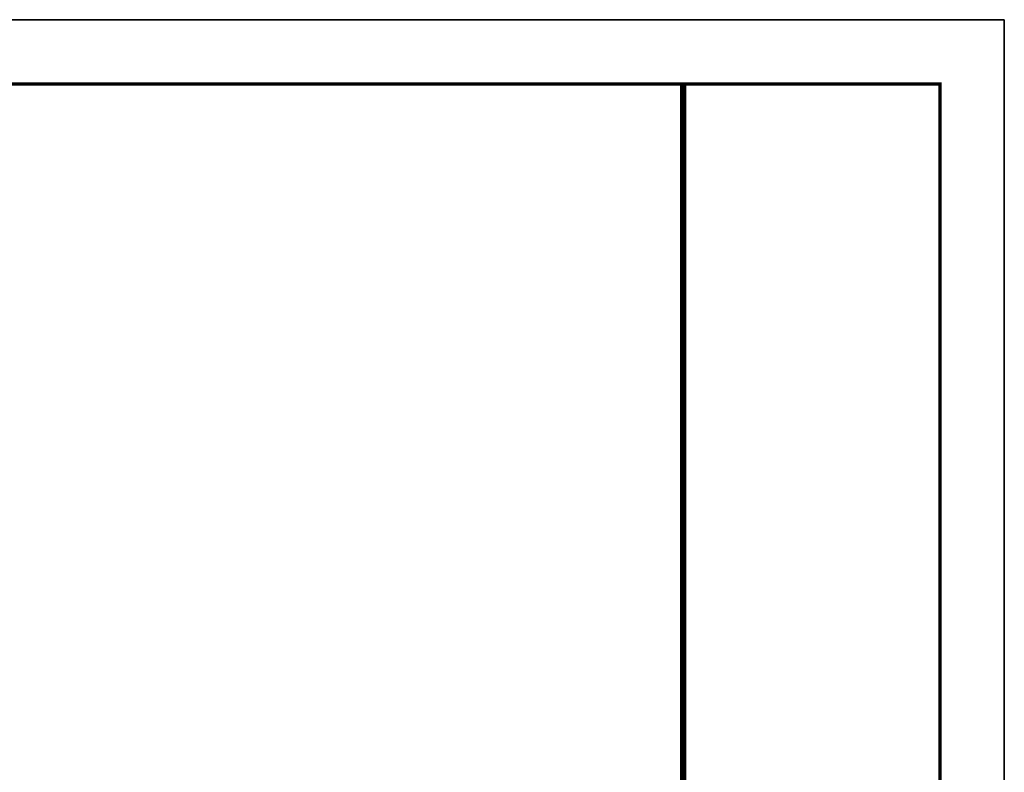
# Model space of a CAD drawing. Header units: millimetres. Extents: x 708158 to 1984082, y -168213 to -53.
# Tile 220 of 220: x 1063620 to 1086608, y -36167 to -18600. Entities that reach past the tile are written whole.
import ezdxf

# ---------------------------------------------------------------- set-up
doc = ezdxf.new("R2010")
doc.units = ezdxf.units.MM
doc.header["$LTSCALE"] = 1000
doc.layers.get('0').update_dxf_attribs({"color": 8})
doc.layers.add('PUB_TEXT', color=7, linetype='Continuous')
doc.layers.add('图框', color=4, linetype='Continuous', lineweight=35)
doc.styles.add('_TCH_DIM', font='SIMPLEX', dxfattribs={"bigfont": 'GBCBIG'})

# ---------------------------------------------------------------- blocks, each defined once
blk = doc.blocks.new('A$C998f5811')
at = {"layer": '图框', "color": 4}
for p, q in [((0, 89100), (-126150, 89100)), ((0, 0), (0, 89100))]:
    blk.add_line(p, q, dxfattribs=at)
at = {"layer": '图框', "color": 4, "const_width": 74.2}
blk.add_lwpolyline([(-122400, 1500), (-1500, 1500), (-1500, 87600), (-122400, 87600)], close=True, dxfattribs=at)
at = {"layer": '图框', "const_width": 150}
blk.add_lwpolyline([(-7500, 87600), (-7500, 1500)], dxfattribs=at)

msp = doc.modelspace()

# ---------------------------------------------------------------- block references
msp.add_blockref('A$C998f5811', (1086607.6, -107699.9))

# ---------------------------------------------------------------- texts
at = {"layer": 'PUB_TEXT', "style": '_TCH_DIM'}
msp.add_text('浅绿色铝单板', height=1012.77, dxfattribs=at).set_placement((1056441, -31694.6))

doc.saveas('drawing.dxf')
